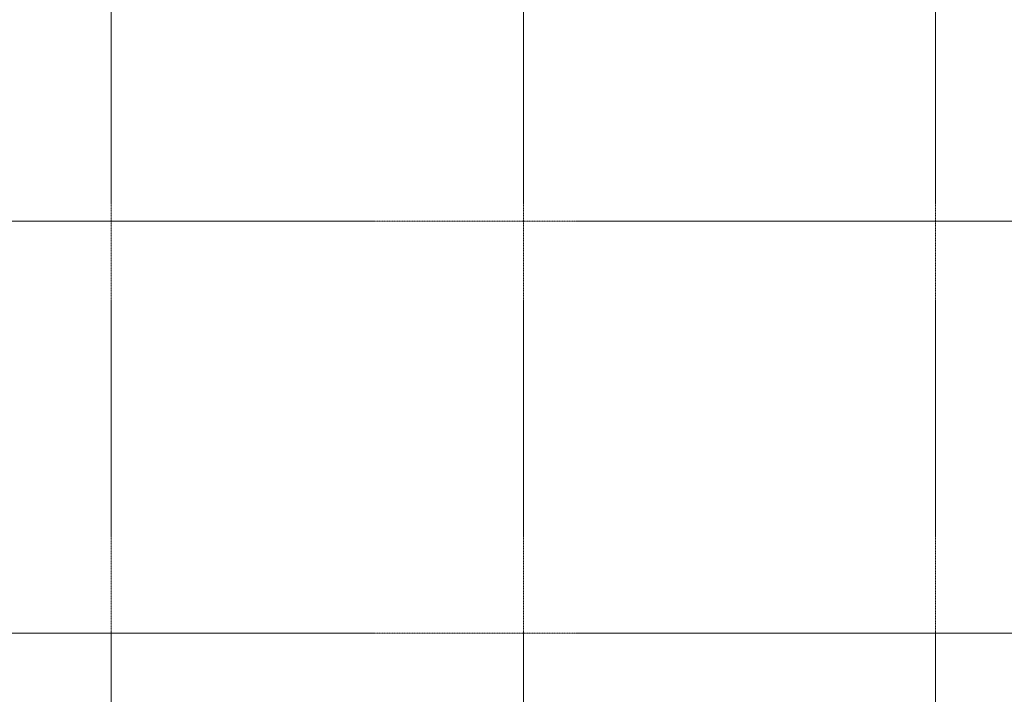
# Model space of a CAD drawing. Header units: millimetres. Extents: x 3625 to 145332, y -20577 to 83428.
# Tile 225 of 256: x 41740 to 54876, y 7513 to 16519. Entities that reach past the tile are written whole.
import ezdxf

# ---------------------------------------------------------------- set-up
doc = ezdxf.new("R2010")
doc.units = ezdxf.units.MM
doc.linetypes.add('stramien', pattern=[22.225, 12.7, -3.175, 3.175, -3.175])
doc.layers.add('S-GRID', color=1, linetype='Continuous', lineweight=18)

msp = doc.modelspace()

# ---------------------------------------------------------------- linework, layer by layer
at = {"layer": 'S-GRID', "linetype": 'stramien'}
for p, q in [((42959.1, 41627.6), (42959.1, -3246.7)), ((48459.1, 41627.6), (48459.1, -3246.7)), ((53959.1, 41627.6), (53959.1, -3246.7)), ((26218.5, 13828.2), (92257.1, 13828.2)), ((26218.5, 8328.2), (92257.1, 8328.2))]:
    msp.add_line(p, q, dxfattribs=at)

doc.saveas('drawing.dxf')
